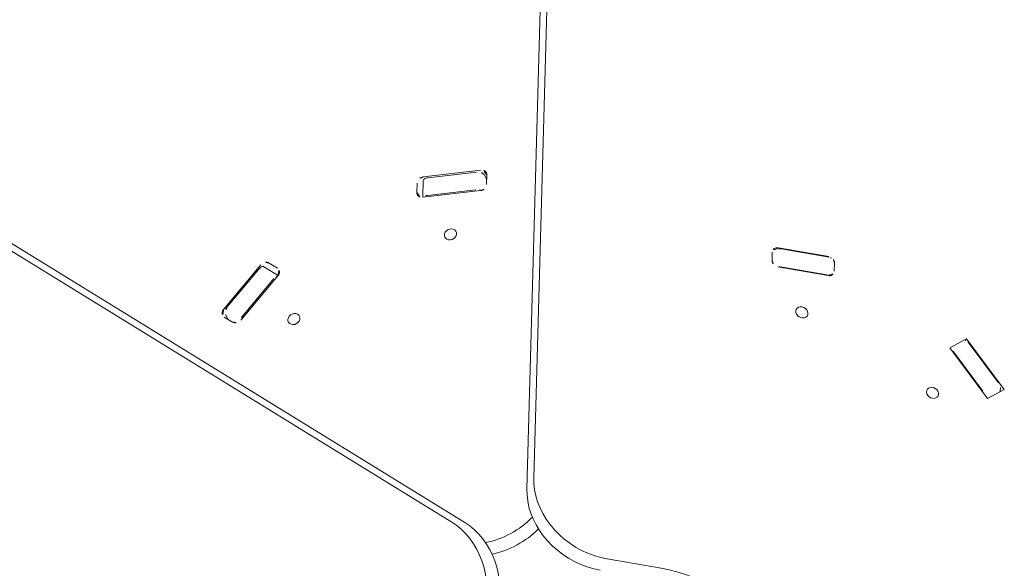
# Model space of a CAD drawing. Extents: x 5459245 to 5462690, y 5971016 to 5972523.
# Tile 64 of 136: x 5462443.65 to 5462444.273, y 5972215.79 to 5972216.137. Entities that reach past the tile are written whole.
import ezdxf

# ---------------------------------------------------------------- set-up
doc = ezdxf.new("R2010")
doc.units = 0
doc.layers.add('A_MAŁA ARCHITEKTURA', color=195, linetype='CONTINUOUS', lineweight=9)

# ---------------------------------------------------------------- blocks, each defined once
blk = doc.blocks.new('MEGA')
at = {"layer": 'A_MAŁA ARCHITEKTURA'}
for p, q in [((5462446.32086, 5972219.17265), (5462446.32086, 5972218.39102)), ((5462446.32501, 5972219.16547), (5462446.32501, 5972218.38384)), ((5462446.36366, 5972218.36153), (5462447.04057, 5972218.75234)), ((5462446.37195, 5972218.36153), (5462447.04886, 5972218.75234)), ((5462446.35591, 5972218.58187), (5462446.35591, 5972218.57583)), ((5462446.3563, 5972218.57974), (5462446.35768, 5972218.58213)), ((5462446.39613, 5972218.57952), (5462446.35974, 5972218.58477)), ((5462446.36261, 5972218.58349), (5462446.39325, 5972218.57907)), ((5462446.35591, 5972218.57924), (5462446.3563, 5972218.57974)), ((5462446.39614, 5972218.56657), (5462446.39614, 5972218.57715)), ((5462446.39996, 5972218.56947), (5462446.39996, 5972218.57551)), ((5462446.35974, 5972218.57182), (5462446.39613, 5972218.56657)), ((5462446.36261, 5972218.57227), (5462446.39325, 5972218.56785)), ((5462446.49551, 5972218.51978), (5462446.48635, 5972218.51449)), ((5462446.49218, 5972218.52227), (5462446.48695, 5972218.51925)), ((5462446.5203, 5972218.49207), (5462446.49756, 5972218.52095)), ((5462446.48635, 5972218.51448), (5462446.50909, 5972218.4856)), ((5462446.50804, 5972218.48831), (5462446.4889, 5972218.51263)), ((5462446.51776, 5972218.49392), (5462446.49861, 5972218.51824)), ((5462446.51767, 5972218.48657), (5462446.51905, 5972218.48896)), ((5462446.51448, 5972218.48428), (5462446.51971, 5972218.4873)), ((5462446.51767, 5972218.48657), (5462446.51743, 5972218.48599)), ((5462446.57274, 5972218.30764), (5462446.56825, 5972218.30505)), ((5462446.58916, 5972218.27577), (5462446.57716, 5972218.30577)), ((5462446.57742, 5972218.30399), (5462446.58891, 5972218.27525)), ((5462446.35253, 5972218.29503), (5462446.36544, 5972218.26276)), ((5462446.5667, 5972218.29973), (5462446.57869, 5972218.26973)), ((5462446.5677, 5972218.29838), (5462446.57919, 5972218.26964)), ((5462446.58312, 5972218.26786), (5462446.5876, 5972218.27045)), ((5462446.58013, 5972218.18011), (5462446.56526, 5972218.14292)), ((5462446.5677, 5972218.14786), (5462446.57919, 5972218.17661)), ((5462446.59059, 5972218.17407), (5462446.58013, 5972218.18011)), ((5462446.57573, 5972218.13688), (5462446.59059, 5972218.17407)), ((5462446.57742, 5972218.14225), (5462446.58891, 5972218.171)), ((5462446.58908, 5972218.17407), (5462446.59059, 5972218.17407)), ((5462446.56526, 5972218.14292), (5462446.57573, 5972218.13688)), ((5462446.57264, 5972218.13866), (5462446.57377, 5972218.13866))]:
    blk.add_line(p, q, dxfattribs=at)
at = {"layer": 'A_MAŁA ARCHITEKTURA', "flags": 128}
for points in [[(5462446.39325, 5972218.57907), (5462446.39398, 5972218.57892), (5462446.39464, 5972218.57871), (5462446.3952, 5972218.57844), (5462446.39564, 5972218.57812), (5462446.39595, 5972218.57776), (5462446.39611, 5972218.57738), (5462446.39614, 5972218.57715)], [(5462446.37793, 5972218.54706), (5462446.37681, 5972218.54707), (5462446.37578, 5972218.54677), (5462446.37494, 5972218.54619), (5462446.37437, 5972218.54538), (5462446.37411, 5972218.54442), (5462446.3742, 5972218.54338), (5462446.37462, 5972218.54236), (5462446.37533, 5972218.54145), (5462446.37627, 5972218.54074), (5462446.37736, 5972218.54028), (5462446.37851, 5972218.54011), (5462446.3796, 5972218.54026), (5462446.38054, 5972218.5407), (5462446.38125, 5972218.5414), (5462446.38167, 5972218.5423), (5462446.38175, 5972218.54331), (5462446.3815, 5972218.54435), (5462446.38093, 5972218.54533), (5462446.38009, 5972218.54615), (5462446.37906, 5972218.54674), (5462446.37793, 5972218.54706)], [(5462446.49551, 5972218.51978), (5462446.49572, 5972218.51987), (5462446.49613, 5972218.51992), (5462446.4966, 5972218.51983), (5462446.4971, 5972218.51961), (5462446.49761, 5972218.51926), (5462446.49812, 5972218.5188), (5462446.49861, 5972218.51824)], [(5462446.47556, 5972218.48379), (5462446.47669, 5972218.48378), (5462446.47772, 5972218.48408), (5462446.47856, 5972218.48466), (5462446.47913, 5972218.48547), (5462446.47938, 5972218.48643), (5462446.4793, 5972218.48747), (5462446.47888, 5972218.48849), (5462446.47817, 5972218.4894), (5462446.47722, 5972218.49011), (5462446.47613, 5972218.49057), (5462446.47499, 5972218.49074), (5462446.4739, 5972218.49059), (5462446.47296, 5972218.49015), (5462446.47224, 5972218.48945), (5462446.47183, 5972218.48855), (5462446.47174, 5972218.48754), (5462446.472, 5972218.4865), (5462446.47257, 5972218.48552), (5462446.4734, 5972218.4847), (5462446.47443, 5972218.48411), (5462446.47556, 5972218.48379)], [(5462446.27299, 5972218.34096), (5462446.27716, 5972218.34173), (5462446.2813, 5972218.34281), (5462446.28538, 5972218.34422), (5462446.28936, 5972218.34593), (5462446.29322, 5972218.34792), (5462446.29693, 5972218.3502), (5462446.30045, 5972218.35273), (5462446.30376, 5972218.3555), (5462446.30684, 5972218.35848), (5462446.30966, 5972218.36167), (5462446.31221, 5972218.36502), (5462446.31445, 5972218.36852), (5462446.31638, 5972218.37214), (5462446.31798, 5972218.37585), (5462446.31923, 5972218.37962), (5462446.32014, 5972218.38342), (5462446.32068, 5972218.38724), (5462446.32086, 5972218.39102)], [(5462446.32501, 5972218.38384), (5462446.32483, 5972218.38005), (5462446.32428, 5972218.37624), (5462446.32338, 5972218.37244), (5462446.32212, 5972218.36867), (5462446.32053, 5972218.36496), (5462446.3186, 5972218.36134), (5462446.31635, 5972218.35784), (5462446.31381, 5972218.35449), (5462446.31099, 5972218.3513), (5462446.30791, 5972218.34832), (5462446.3046, 5972218.34555), (5462446.30107, 5972218.34301), (5462446.29737, 5972218.34074), (5462446.29351, 5972218.33874), (5462446.28953, 5972218.33704), (5462446.28545, 5972218.33563), (5462446.28131, 5972218.33454), (5462446.27714, 5972218.33378)], [(5462446.34424, 5972218.29503), (5462446.34282, 5972218.29903), (5462446.34169, 5972218.30316), (5462446.34087, 5972218.30739), (5462446.34036, 5972218.3117), (5462446.34016, 5972218.31604), (5462446.34027, 5972218.32038), (5462446.3407, 5972218.3247), (5462446.34145, 5972218.32895), (5462446.34249, 5972218.33311), (5462446.34384, 5972218.33715), (5462446.34547, 5972218.34103), (5462446.34738, 5972218.34472), (5462446.34955, 5972218.3482), (5462446.35196, 5972218.35144), (5462446.3546, 5972218.35441), (5462446.35744, 5972218.3571), (5462446.36047, 5972218.35948), (5462446.36366, 5972218.36153)], [(5462446.37195, 5972218.36153), (5462446.36876, 5972218.35948), (5462446.36574, 5972218.3571), (5462446.36289, 5972218.35441), (5462446.36025, 5972218.35144), (5462446.35784, 5972218.3482), (5462446.35567, 5972218.34472), (5462446.35376, 5972218.34103), (5462446.35213, 5972218.33715), (5462446.35079, 5972218.33311), (5462446.34974, 5972218.32895), (5462446.349, 5972218.3247), (5462446.34856, 5972218.32038), (5462446.34845, 5972218.31604), (5462446.34865, 5972218.3117), (5462446.34916, 5972218.30739), (5462446.34998, 5972218.30316), (5462446.35111, 5972218.29903), (5462446.35253, 5972218.29503)], [(5462446.55315, 5972218.27345), (5462446.5526, 5972218.27443), (5462446.55182, 5972218.27517), (5462446.5509, 5972218.27561), (5462446.54992, 5972218.2757), (5462446.54895, 5972218.27543), (5462446.5481, 5972218.27484), (5462446.54742, 5972218.27397), (5462446.54699, 5972218.2729), (5462446.54684, 5972218.27172), (5462446.54699, 5972218.27055), (5462446.54742, 5972218.26948), (5462446.54809, 5972218.26861), (5462446.54895, 5972218.26801), (5462446.54991, 5972218.26775), (5462446.5509, 5972218.26783), (5462446.55182, 5972218.26827), (5462446.55259, 5972218.26901), (5462446.55315, 5972218.26999), (5462446.55344, 5972218.27112), (5462446.55344, 5972218.27231), (5462446.55315, 5972218.27345)], [(5462446.57955, 5972218.2684), (5462446.57943, 5972218.26894), (5462446.57919, 5972218.26964)], [(5462446.54717, 5972218.1728), (5462446.54773, 5972218.17181), (5462446.5485, 5972218.17107), (5462446.54942, 5972218.17064), (5462446.55041, 5972218.17055), (5462446.55137, 5972218.17081), (5462446.55223, 5972218.1714), (5462446.5529, 5972218.17227), (5462446.55333, 5972218.17334), (5462446.55348, 5972218.17452), (5462446.55333, 5972218.17569), (5462446.5529, 5972218.17677), (5462446.55223, 5972218.17764), (5462446.55138, 5972218.17823), (5462446.55041, 5972218.1785), (5462446.54943, 5972218.17841), (5462446.54851, 5972218.17798), (5462446.54773, 5972218.17724), (5462446.54717, 5972218.17626), (5462446.54688, 5972218.17512), (5462446.54688, 5972218.17393), (5462446.54717, 5972218.1728)]]:
    blk.add_lwpolyline(points, dxfattribs=at)
at = {"layer": 'A_MAŁA ARCHITEKTURA'}
for centre, radius, start, end in [((5462446.35902, 5972218.58174), 0.00311, 76.58825, 177.66685), ((5462446.36136, 5972218.5784), 0.00524, 76.19246, 134.66813), ((5462446.36025, 5972218.57615), 0.00435, 184.16429, 263.27482), ((5462446.39562, 5972218.5752), 0.00435, 4.16429, 83.27482), ((5462446.36151, 5972218.56512), 0.00724, 81.19368, 109.13954), ((5462446.39685, 5972218.5696), 0.00311, 256.58825, 357.66685), ((5462446.39298, 5972218.56383), 0.00403, 43.53702, 86.12883), ((5462446.48861, 5972218.51662), 0.00311, 122.33315, 223.41175), ((5462446.49408, 5972218.51835), 0.00435, 36.72517, 115.83571), ((5462446.48564, 5972218.51052), 0.00388, 33.02404, 77.33415), ((5462446.51398, 5972218.49029), 0.00524, 345.33187, 43.80754), ((5462446.50234, 5972218.48374), 0.00731, 10.98547, 38.66861), ((5462446.51804, 5972218.48993), 0.00311, 302.33315, 43.41175), ((5462446.51258, 5972218.4882), 0.00435, 216.72517, 295.83571), ((5462446.36401, 5972218.40676), 0.05926, 223.47412, 256.52588), ((5462446.35987, 5972218.39959), 0.05927, 223.60185, 256.39815), ((5462446.57418, 5972218.30489), 0.00311, 16.58824, 117.66686), ((5462446.57121, 5972218.30172), 0.00661, 20.15609, 57.58003), ((5462446.5707, 5972218.30145), 0.00435, 124.1643, 203.27482), ((5462446.56049, 5972218.2955), 0.00777, 21.8259, 39.51998), ((5462446.58516, 5972218.27405), 0.00435, 304.1643, 23.27482), ((5462446.58167, 5972218.27062), 0.00311, 196.58824, 297.66686), ((5462446.58352, 5972218.27301), 0.00584, 7.89412, 22.51087), ((5462446.26628, 5972218.22312), 0.10679, 338.21321, 21.78679), ((5462446.57467, 5972218.1786), 0.00494, 336.19293, 2.39493), ((5462446.58609, 5972218.17264), 0.00326, 329.81047, 30.3046), ((5462446.56053, 5972218.15073), 0.00773, 319.0096, 338.20679), ((5462446.57239, 5972218.14371), 0.00524, 285.33188, 343.80753)]:
    blk.add_arc(centre, radius, start, end, dxfattribs=at)

msp = doc.modelspace()

# ---------------------------------------------------------------- block references
at = {"layer": 'A_MAŁA ARCHITEKTURA', "color": 6, "rotation": 58.39971502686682}
msp.add_blockref('MEGA', (7686859.59449, -1809666.16689), dxfattribs=at)

doc.saveas('drawing.dxf')
